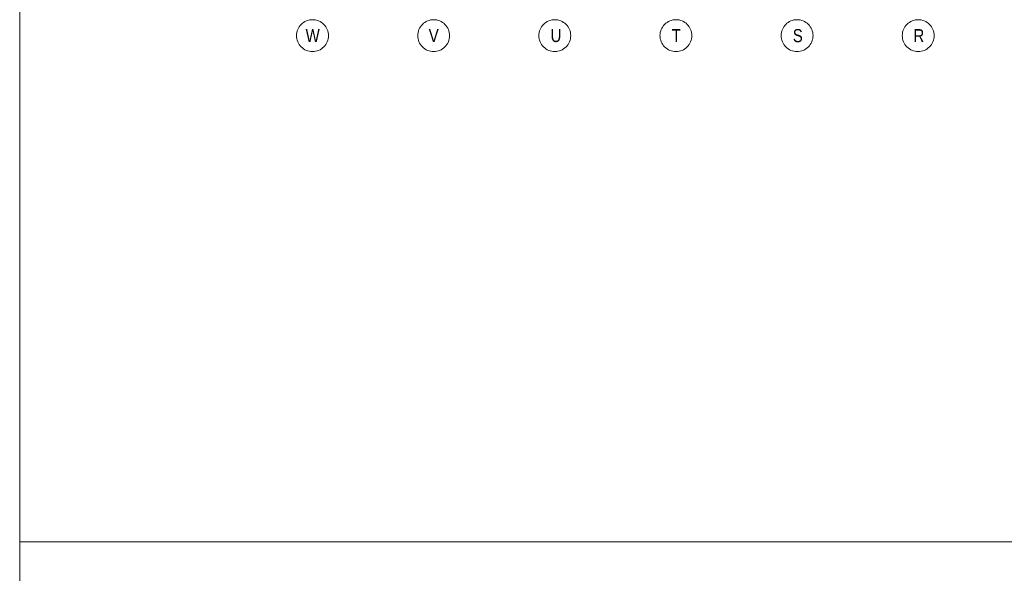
# Model space of a CAD drawing. Extents: x -420 to 300, y 62 to 1162.
# Tile 28 of 130: x 115 to 168, y 210 to 239. Entities that reach past the tile are written whole.
import ezdxf
from ezdxf.lldxf.tags import DXFTag

# ---------------------------------------------------------------- set-up
doc = ezdxf.new("R2010")
doc.units = 0
doc.layers.add('iwb_Plankopf Linie', color=7, linetype='Continuous', lineweight=13)
doc.layers.add('PK_LP_Achsen', color=7, linetype='STRICHPUNKT2', lineweight=5)
doc.layers.add('PK_LP_T07', color=6, linetype='Continuous', lineweight=9, true_color=0xff00ff)
doc.styles.get("Standard").update_dxf_attribs({"font": 'ARIALN.TTF'})
tags = doc.linetypes.add('STRICHPUNKT2', pattern=[12.7, 6.35, -3.175, 0, -3.175]).pattern_tags.tags
tags[10:11] = [DXFTag(74, 4), DXFTag(75, 0), DXFTag(340, '0'), DXFTag(46, 0.0), DXFTag(50, 0.0), DXFTag(44, 0.0), DXFTag(45, 0.0)]
tags[8:9] = [DXFTag(74, 4), DXFTag(75, 0), DXFTag(340, '0'), DXFTag(46, 0.0), DXFTag(50, 0.0), DXFTag(44, 0.0), DXFTag(45, 0.0)]
tags[6:7] = [DXFTag(74, 4), DXFTag(75, 0), DXFTag(340, '0'), DXFTag(46, 0.0), DXFTag(50, 0.0), DXFTag(44, 0.0), DXFTag(45, 0.0)]
tags[4:5] = [DXFTag(74, 4), DXFTag(75, 0), DXFTag(340, '0'), DXFTag(46, 0.0), DXFTag(50, 0.0), DXFTag(44, 0.0), DXFTag(45, 0.0)]

# ---------------------------------------------------------------- blocks, each defined once
blk = doc.blocks.new('Blockreferenz-A06G9F4F8I')
at = {"layer": 'PK_LP_Achsen', "linetype": 'ByBlock', "ltscale": 0.13}
for p, q in [((130.218, 238.842), (130.261, 238.914)), ((130.261, 238.914), (130.311, 238.981)), ((130.311, 238.981), (130.367, 239.042)), ((130.367, 239.042), (130.428, 239.098)), ((130.428, 239.098), (130.495, 239.148)), ((130.495, 239.148), (130.567, 239.191)), ((130.567, 239.191), (130.642, 239.227)), ((130.642, 239.227), (130.721, 239.255)), ((130.721, 239.255), (130.802, 239.275)), ((130.802, 239.275), (130.884, 239.287)), ((130.884, 239.287), (130.968, 239.291)), ((130.968, 239.291), (131.051, 239.287)), ((131.051, 239.287), (131.134, 239.275)), ((131.134, 239.275), (131.214, 239.255)), ((131.214, 239.255), (131.293, 239.227)), ((131.293, 239.227), (131.368, 239.191)), ((131.368, 239.191), (131.44, 239.148)), ((131.44, 239.148), (131.507, 239.098)), ((131.507, 239.098), (131.569, 239.042)), ((131.569, 239.042), (131.625, 238.981)), ((131.625, 238.981), (131.674, 238.914)), ((131.674, 238.914), (131.717, 238.842)), ((136.678, 238.842), (136.721, 238.914)), ((136.721, 238.914), (136.771, 238.981)), ((136.771, 238.981), (136.827, 239.042)), ((136.827, 239.042), (136.888, 239.098)), ((136.888, 239.098), (136.955, 239.148)), ((136.955, 239.148), (137.027, 239.191)), ((137.027, 239.191), (137.102, 239.227)), ((137.102, 239.227), (137.181, 239.255)), ((137.181, 239.255), (137.262, 239.275)), ((137.262, 239.275), (137.344, 239.287)), ((137.344, 239.287), (137.428, 239.291)), ((137.428, 239.291), (137.511, 239.287)), ((137.511, 239.287), (137.594, 239.275)), ((137.594, 239.275), (137.674, 239.255)), ((137.674, 239.255), (137.753, 239.227)), ((137.753, 239.227), (137.828, 239.191)), ((137.828, 239.191), (137.9, 239.148)), ((137.9, 239.148), (137.967, 239.098)), ((137.967, 239.098), (138.029, 239.042)), ((138.029, 239.042), (138.085, 238.981)), ((138.085, 238.981), (138.134, 238.914)), ((138.134, 238.914), (138.177, 238.842)), ((143.138, 238.842), (143.181, 238.914)), ((143.181, 238.914), (143.231, 238.981)), ((143.231, 238.981), (143.287, 239.042)), ((143.287, 239.042), (143.348, 239.098)), ((143.348, 239.098), (143.415, 239.148)), ((143.415, 239.148), (143.487, 239.191)), ((143.487, 239.191), (143.562, 239.227)), ((143.562, 239.227), (143.641, 239.255)), ((143.641, 239.255), (143.722, 239.275)), ((143.722, 239.275), (143.804, 239.287)), ((143.804, 239.287), (143.888, 239.291)), ((143.888, 239.291), (143.971, 239.287)), ((143.971, 239.287), (144.054, 239.275)), ((144.054, 239.275), (144.134, 239.255)), ((144.134, 239.255), (144.213, 239.227)), ((144.213, 239.227), (144.288, 239.191)), ((144.288, 239.191), (144.36, 239.148)), ((144.36, 239.148), (144.427, 239.098)), ((144.427, 239.098), (144.489, 239.042)), ((144.489, 239.042), (144.545, 238.981)), ((144.545, 238.981), (144.594, 238.914)), ((144.594, 238.914), (144.637, 238.842)), ((149.598, 238.842), (149.641, 238.914)), ((149.641, 238.914), (149.691, 238.981)), ((149.691, 238.981), (149.747, 239.042)), ((149.747, 239.042), (149.808, 239.098)), ((149.808, 239.098), (149.875, 239.148)), ((149.875, 239.148), (149.947, 239.191)), ((149.947, 239.191), (150.022, 239.227)), ((150.022, 239.227), (150.101, 239.255)), ((150.101, 239.255), (150.182, 239.275)), ((150.182, 239.275), (150.264, 239.287)), ((150.264, 239.287), (150.348, 239.291)), ((150.348, 239.291), (150.431, 239.287)), ((150.431, 239.287), (150.514, 239.275)), ((150.514, 239.275), (150.594, 239.255)), ((150.594, 239.255), (150.673, 239.227)), ((150.673, 239.227), (150.748, 239.191)), ((150.748, 239.191), (150.82, 239.148)), ((150.82, 239.148), (150.887, 239.098)), ((150.887, 239.098), (150.949, 239.042)), ((150.949, 239.042), (151.005, 238.981)), ((151.005, 238.981), (151.054, 238.914)), ((151.054, 238.914), (151.097, 238.842)), ((156.058, 238.842), (156.101, 238.914)), ((156.101, 238.914), (156.151, 238.981)), ((156.151, 238.981), (156.207, 239.042)), ((156.207, 239.042), (156.268, 239.098)), ((156.268, 239.098), (156.335, 239.148)), ((156.335, 239.148), (156.407, 239.191)), ((156.407, 239.191), (156.482, 239.227)), ((156.482, 239.227), (156.561, 239.255)), ((156.561, 239.255), (156.642, 239.275)), ((156.642, 239.275), (156.724, 239.287)), ((156.724, 239.287), (156.808, 239.291)), ((156.808, 239.291), (156.891, 239.287)), ((156.891, 239.287), (156.974, 239.275)), ((156.974, 239.275), (157.054, 239.255)), ((157.054, 239.255), (157.133, 239.227)), ((157.133, 239.227), (157.208, 239.191)), ((157.208, 239.191), (157.28, 239.148)), ((157.28, 239.148), (157.347, 239.098)), ((157.347, 239.098), (157.409, 239.042)), ((157.409, 239.042), (157.465, 238.981)), ((157.465, 238.981), (157.514, 238.914)), ((157.514, 238.914), (157.557, 238.842)), ((162.518, 238.842), (162.561, 238.914)), ((162.561, 238.914), (162.611, 238.981)), ((162.611, 238.981), (162.667, 239.042)), ((162.667, 239.042), (162.728, 239.098)), ((162.728, 239.098), (162.795, 239.148)), ((162.795, 239.148), (162.867, 239.191)), ((162.867, 239.191), (162.942, 239.227)), ((162.942, 239.227), (163.021, 239.255)), ((163.021, 239.255), (163.102, 239.275)), ((163.102, 239.275), (163.184, 239.287)), ((163.184, 239.287), (163.268, 239.291)), ((163.268, 239.291), (163.351, 239.287)), ((163.351, 239.287), (163.434, 239.275)), ((163.434, 239.275), (163.514, 239.255)), ((163.514, 239.255), (163.593, 239.227)), ((163.593, 239.227), (163.668, 239.191)), ((163.668, 239.191), (163.74, 239.148)), ((163.74, 239.148), (163.807, 239.098)), ((163.807, 239.098), (163.869, 239.042)), ((163.869, 239.042), (163.925, 238.981)), ((163.925, 238.981), (163.974, 238.914)), ((163.974, 238.914), (164.017, 238.842)), ((130.118, 238.441), (130.122, 238.525)), ((130.122, 238.358), (130.118, 238.441)), ((130.122, 238.525), (130.134, 238.607)), ((130.134, 238.607), (130.154, 238.688)), ((130.154, 238.688), (130.182, 238.767)), ((130.182, 238.767), (130.218, 238.842)), ((131.717, 238.842), (131.753, 238.767)), ((131.753, 238.767), (131.781, 238.688)), ((131.781, 238.688), (131.801, 238.607)), ((131.801, 238.607), (131.814, 238.525)), ((131.814, 238.525), (131.818, 238.441)), ((131.818, 238.441), (131.814, 238.358)), ((136.578, 238.441), (136.582, 238.525)), ((136.582, 238.358), (136.578, 238.441)), ((136.582, 238.525), (136.594, 238.607)), ((136.594, 238.607), (136.614, 238.688)), ((136.614, 238.688), (136.642, 238.767)), ((136.642, 238.767), (136.678, 238.842)), ((138.177, 238.842), (138.213, 238.767)), ((138.213, 238.767), (138.241, 238.688)), ((138.241, 238.688), (138.261, 238.607)), ((138.261, 238.607), (138.274, 238.525)), ((138.274, 238.525), (138.278, 238.441)), ((138.278, 238.441), (138.274, 238.358)), ((143.038, 238.441), (143.042, 238.525)), ((143.042, 238.358), (143.038, 238.441)), ((143.042, 238.525), (143.054, 238.607)), ((143.054, 238.607), (143.074, 238.688)), ((143.074, 238.688), (143.102, 238.767)), ((143.102, 238.767), (143.138, 238.842)), ((144.637, 238.842), (144.673, 238.767)), ((144.673, 238.767), (144.701, 238.688)), ((144.701, 238.688), (144.721, 238.607)), ((144.721, 238.607), (144.734, 238.525)), ((144.734, 238.525), (144.738, 238.441)), ((144.738, 238.441), (144.734, 238.358)), ((149.498, 238.441), (149.502, 238.525)), ((149.502, 238.358), (149.498, 238.441)), ((149.502, 238.525), (149.514, 238.607)), ((149.514, 238.607), (149.534, 238.688)), ((149.534, 238.688), (149.562, 238.767)), ((149.562, 238.767), (149.598, 238.842)), ((151.097, 238.842), (151.133, 238.767)), ((151.133, 238.767), (151.161, 238.688)), ((151.161, 238.688), (151.181, 238.607)), ((151.181, 238.607), (151.194, 238.525)), ((151.194, 238.525), (151.198, 238.441)), ((151.198, 238.441), (151.194, 238.358)), ((155.958, 238.441), (155.962, 238.525)), ((155.962, 238.358), (155.958, 238.441)), ((155.962, 238.525), (155.974, 238.607)), ((155.974, 238.607), (155.994, 238.688)), ((155.994, 238.688), (156.022, 238.767)), ((156.022, 238.767), (156.058, 238.842)), ((157.557, 238.842), (157.593, 238.767)), ((157.593, 238.767), (157.621, 238.688)), ((157.621, 238.688), (157.641, 238.607)), ((157.641, 238.607), (157.654, 238.525)), ((157.654, 238.525), (157.658, 238.441)), ((157.658, 238.441), (157.654, 238.358)), ((162.418, 238.441), (162.422, 238.525)), ((162.422, 238.358), (162.418, 238.441)), ((162.422, 238.525), (162.434, 238.607)), ((162.434, 238.607), (162.454, 238.688)), ((162.454, 238.688), (162.482, 238.767)), ((162.482, 238.767), (162.518, 238.842)), ((164.017, 238.842), (164.053, 238.767)), ((164.053, 238.767), (164.081, 238.688)), ((164.081, 238.688), (164.101, 238.607)), ((164.101, 238.607), (164.114, 238.525)), ((164.114, 238.525), (164.118, 238.441)), ((164.118, 238.441), (164.114, 238.358)), ((130.134, 238.275), (130.122, 238.358)), ((130.154, 238.195), (130.134, 238.275)), ((130.182, 238.116), (130.154, 238.195)), ((130.218, 238.041), (130.182, 238.116)), ((130.261, 237.969), (130.218, 238.041)), ((130.311, 237.902), (130.261, 237.969)), ((130.367, 237.84), (130.311, 237.902)), ((131.625, 237.902), (131.569, 237.84)), ((131.674, 237.969), (131.625, 237.902)), ((131.717, 238.041), (131.674, 237.969)), ((131.753, 238.116), (131.717, 238.041)), ((131.781, 238.195), (131.753, 238.116)), ((131.801, 238.275), (131.781, 238.195)), ((131.814, 238.358), (131.801, 238.275)), ((136.594, 238.275), (136.582, 238.358)), ((136.614, 238.195), (136.594, 238.275)), ((136.642, 238.116), (136.614, 238.195)), ((136.678, 238.041), (136.642, 238.116)), ((136.721, 237.969), (136.678, 238.041)), ((136.771, 237.902), (136.721, 237.969)), ((136.827, 237.84), (136.771, 237.902)), ((138.085, 237.902), (138.029, 237.84)), ((138.134, 237.969), (138.085, 237.902)), ((138.177, 238.041), (138.134, 237.969)), ((138.213, 238.116), (138.177, 238.041)), ((138.241, 238.195), (138.213, 238.116)), ((138.261, 238.275), (138.241, 238.195)), ((138.274, 238.358), (138.261, 238.275)), ((143.054, 238.275), (143.042, 238.358)), ((143.074, 238.195), (143.054, 238.275)), ((143.102, 238.116), (143.074, 238.195)), ((143.138, 238.041), (143.102, 238.116)), ((143.181, 237.969), (143.138, 238.041)), ((143.231, 237.902), (143.181, 237.969)), ((143.287, 237.84), (143.231, 237.902)), ((144.545, 237.902), (144.489, 237.84)), ((144.594, 237.969), (144.545, 237.902)), ((144.637, 238.041), (144.594, 237.969)), ((144.673, 238.116), (144.637, 238.041)), ((144.701, 238.195), (144.673, 238.116)), ((144.721, 238.275), (144.701, 238.195)), ((144.734, 238.358), (144.721, 238.275)), ((149.514, 238.275), (149.502, 238.358)), ((149.534, 238.195), (149.514, 238.275)), ((149.562, 238.116), (149.534, 238.195)), ((149.598, 238.041), (149.562, 238.116)), ((149.641, 237.969), (149.598, 238.041)), ((149.691, 237.902), (149.641, 237.969)), ((149.747, 237.84), (149.691, 237.902)), ((151.005, 237.902), (150.949, 237.84)), ((151.054, 237.969), (151.005, 237.902)), ((151.097, 238.041), (151.054, 237.969)), ((151.133, 238.116), (151.097, 238.041)), ((151.161, 238.195), (151.133, 238.116)), ((151.181, 238.275), (151.161, 238.195)), ((151.194, 238.358), (151.181, 238.275)), ((155.974, 238.275), (155.962, 238.358)), ((155.994, 238.195), (155.974, 238.275)), ((156.022, 238.116), (155.994, 238.195)), ((156.058, 238.041), (156.022, 238.116)), ((156.101, 237.969), (156.058, 238.041)), ((156.151, 237.902), (156.101, 237.969)), ((156.207, 237.84), (156.151, 237.902)), ((157.465, 237.902), (157.409, 237.84)), ((157.514, 237.969), (157.465, 237.902)), ((157.557, 238.041), (157.514, 237.969)), ((157.593, 238.116), (157.557, 238.041)), ((157.621, 238.195), (157.593, 238.116)), ((157.641, 238.275), (157.621, 238.195)), ((157.654, 238.358), (157.641, 238.275)), ((162.434, 238.275), (162.422, 238.358)), ((162.454, 238.195), (162.434, 238.275)), ((162.482, 238.116), (162.454, 238.195)), ((162.518, 238.041), (162.482, 238.116)), ((162.561, 237.969), (162.518, 238.041)), ((162.611, 237.902), (162.561, 237.969)), ((162.667, 237.84), (162.611, 237.902)), ((163.925, 237.902), (163.869, 237.84)), ((163.974, 237.969), (163.925, 237.902)), ((164.017, 238.041), (163.974, 237.969)), ((164.053, 238.116), (164.017, 238.041)), ((164.081, 238.195), (164.053, 238.116)), ((164.101, 238.275), (164.081, 238.195)), ((164.114, 238.358), (164.101, 238.275)), ((130.428, 237.784), (130.367, 237.84)), ((130.495, 237.735), (130.428, 237.784)), ((130.567, 237.692), (130.495, 237.735)), ((130.642, 237.656), (130.567, 237.692)), ((130.721, 237.628), (130.642, 237.656)), ((130.802, 237.608), (130.721, 237.628)), ((130.884, 237.595), (130.802, 237.608)), ((130.968, 237.591), (130.884, 237.595)), ((131.051, 237.595), (130.968, 237.591)), ((131.134, 237.608), (131.051, 237.595)), ((131.214, 237.628), (131.134, 237.608)), ((131.293, 237.656), (131.214, 237.628)), ((131.368, 237.692), (131.293, 237.656)), ((131.44, 237.735), (131.368, 237.692)), ((131.507, 237.784), (131.44, 237.735)), ((131.569, 237.84), (131.507, 237.784)), ((136.888, 237.784), (136.827, 237.84)), ((136.955, 237.735), (136.888, 237.784)), ((137.027, 237.692), (136.955, 237.735)), ((137.102, 237.656), (137.027, 237.692)), ((137.181, 237.628), (137.102, 237.656)), ((137.262, 237.608), (137.181, 237.628)), ((137.344, 237.595), (137.262, 237.608)), ((137.428, 237.591), (137.344, 237.595)), ((137.511, 237.595), (137.428, 237.591)), ((137.594, 237.608), (137.511, 237.595)), ((137.674, 237.628), (137.594, 237.608)), ((137.753, 237.656), (137.674, 237.628)), ((137.828, 237.692), (137.753, 237.656)), ((137.9, 237.735), (137.828, 237.692)), ((137.967, 237.784), (137.9, 237.735)), ((138.029, 237.84), (137.967, 237.784)), ((143.348, 237.784), (143.287, 237.84)), ((143.415, 237.735), (143.348, 237.784)), ((143.487, 237.692), (143.415, 237.735)), ((143.562, 237.656), (143.487, 237.692)), ((143.641, 237.628), (143.562, 237.656)), ((143.722, 237.608), (143.641, 237.628)), ((143.804, 237.595), (143.722, 237.608)), ((143.888, 237.591), (143.804, 237.595)), ((143.971, 237.595), (143.888, 237.591)), ((144.054, 237.608), (143.971, 237.595)), ((144.134, 237.628), (144.054, 237.608)), ((144.213, 237.656), (144.134, 237.628)), ((144.288, 237.692), (144.213, 237.656)), ((144.36, 237.735), (144.288, 237.692)), ((144.427, 237.784), (144.36, 237.735)), ((144.489, 237.84), (144.427, 237.784)), ((149.808, 237.784), (149.747, 237.84)), ((149.875, 237.735), (149.808, 237.784)), ((149.947, 237.692), (149.875, 237.735)), ((150.022, 237.656), (149.947, 237.692)), ((150.101, 237.628), (150.022, 237.656)), ((150.182, 237.608), (150.101, 237.628)), ((150.264, 237.595), (150.182, 237.608)), ((150.348, 237.591), (150.264, 237.595)), ((150.431, 237.595), (150.348, 237.591)), ((150.514, 237.608), (150.431, 237.595)), ((150.594, 237.628), (150.514, 237.608)), ((150.673, 237.656), (150.594, 237.628)), ((150.748, 237.692), (150.673, 237.656)), ((150.82, 237.735), (150.748, 237.692)), ((150.887, 237.784), (150.82, 237.735)), ((150.949, 237.84), (150.887, 237.784)), ((156.268, 237.784), (156.207, 237.84)), ((156.335, 237.735), (156.268, 237.784)), ((156.407, 237.692), (156.335, 237.735)), ((156.482, 237.656), (156.407, 237.692)), ((156.561, 237.628), (156.482, 237.656)), ((156.642, 237.608), (156.561, 237.628)), ((156.724, 237.595), (156.642, 237.608)), ((156.808, 237.591), (156.724, 237.595)), ((156.891, 237.595), (156.808, 237.591)), ((156.974, 237.608), (156.891, 237.595)), ((157.054, 237.628), (156.974, 237.608)), ((157.133, 237.656), (157.054, 237.628)), ((157.208, 237.692), (157.133, 237.656)), ((157.28, 237.735), (157.208, 237.692)), ((157.347, 237.784), (157.28, 237.735)), ((157.409, 237.84), (157.347, 237.784)), ((162.728, 237.784), (162.667, 237.84)), ((162.795, 237.735), (162.728, 237.784)), ((162.867, 237.692), (162.795, 237.735)), ((162.942, 237.656), (162.867, 237.692)), ((163.021, 237.628), (162.942, 237.656)), ((163.102, 237.608), (163.021, 237.628)), ((163.184, 237.595), (163.102, 237.608)), ((163.268, 237.591), (163.184, 237.595)), ((163.351, 237.595), (163.268, 237.591)), ((163.434, 237.608), (163.351, 237.595)), ((163.514, 237.628), (163.434, 237.608)), ((163.593, 237.656), (163.514, 237.628)), ((163.668, 237.692), (163.593, 237.656)), ((163.74, 237.735), (163.668, 237.692)), ((163.807, 237.784), (163.74, 237.735)), ((163.869, 237.84), (163.807, 237.784))]:
    blk.add_line(p, q, dxfattribs=at)
at = {"layer": 'PK_LP_Achsen', "linetype": 'ByBlock', "ltscale": 0.13, "char_height": 0.69538, "attachment_point": 1}
for s, insert in [('{\\fArial Narrow;W}', (130.602, 238.789)), ('{\\fArial Narrow;V}', (137.166, 238.789)), ('{\\fArial Narrow;U}', (143.664, 238.795)), ('{\\fArial Narrow;T}', (150.122, 238.789)), ('{\\fArial Narrow;S}', (156.581, 238.789)), ('{\\fArial Narrow;R}', (163.016, 238.789))]:
    blk.add_mtext(s, dxfattribs=dict(at, insert=insert))

msp = doc.modelspace()

# ---------------------------------------------------------------- linework, layer by layer
at = {"layer": 'iwb_Plankopf Linie', "lineweight": 18, "ltscale": 0.18}
msp.add_line((115.353, 359.433), (115.353, 67.433), dxfattribs=at)
at = {"layer": 'iwb_Plankopf Linie', "ltscale": 0.13}
msp.add_line((115.353, 211.433), (295.353, 211.433), dxfattribs=at)

# ---------------------------------------------------------------- block references
at = {"layer": 'PK_LP_T07', "ltscale": 0.13}
msp.add_blockref('Blockreferenz-A06G9F4F8I', (0, 0), dxfattribs=at)

doc.saveas('drawing.dxf')
